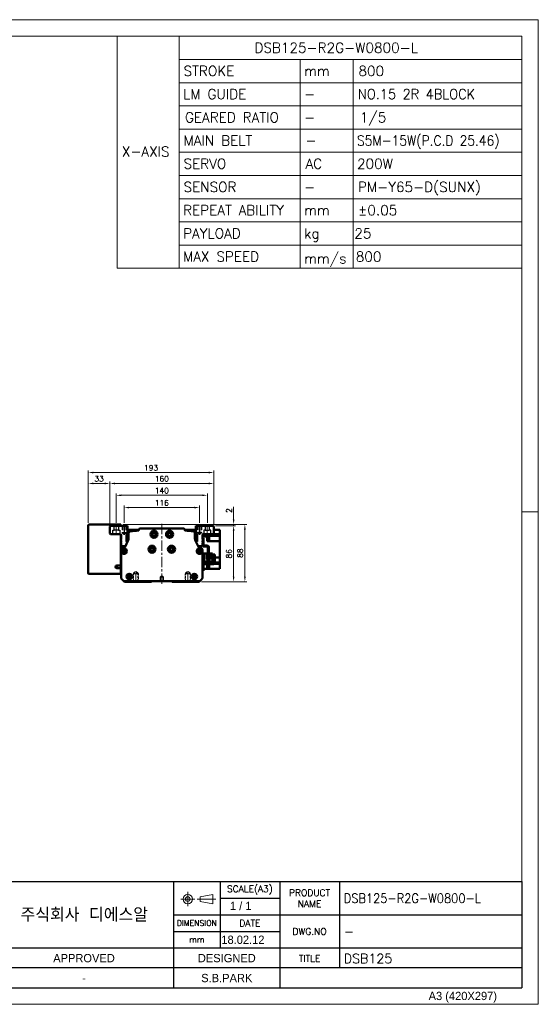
# Model space of a CAD drawing. Header units: millimetres. Extents: x 46891 to 50687, y 6223 to 10043.
# Tile 4 of 4: x 49890 to 50687, y 8529 to 10043. Entities that reach past the tile are written whole.
import ezdxf
from ezdxf.enums import TextEntityAlignment as Align

# ---------------------------------------------------------------- set-up
doc = ezdxf.new("R2010")
doc.units = ezdxf.units.MM
doc.header["$LTSCALE"] = 0.5
for name, pattern in [('CENTER', [50.8, 31.75, -6.35, 6.35, -6.35]), ('HIDDEN', [9.525, 6.35, -3.175]), ('HIDDENX2', [19.05, 12.7, -6.35])]:
    doc.linetypes.add(name, pattern=pattern)
doc.layers.get('0').update_dxf_attribs({"lineweight": 20})
for name, color, linetype, lineweight in [('1', 1, 'CENTER', 13), ('4', 4, 'Continuous', 13), ('외형선(ISO)', 7, 'Continuous', 50)]:
    doc.layers.add(name, color=color, linetype=linetype, lineweight=lineweight)
for name, color, linetype in [('2', 2, 'HIDDENX2'), ('3', 3, 'Continuous'), ('C', 1, 'CENTER')]:
    doc.layers.add(name, color=color, linetype=linetype)
doc.styles.add('ACISOGDT', font='amgdt.shx')
doc.styles.add('DSR TEXT', font='romans.shx', dxfattribs={"bigfont": 'whgtxt.shx'})
doc.styles.get("Standard").update_dxf_attribs({"font": 'romans.shx', "bigfont": 'whgtxt.shx'})
doc.dimstyles.new('DSR', dxfattribs={"dimscale": 2, "dimtxt": 3, "dimasz": 3, "dimexe": 0.5, "dimexo": 0.5, "dimgap": 0.5, "dimtad": 1, "dimdsep": 46, "dimtxsty": 'Standard', "dimcen": 2.5, "dimclrd": 4, "dimclre": 4, "dimclrt": 2, "dimadec": 0, "dimazin": 2, "dimtfac": 1, "dimtmove": 0, "dimatfit": 3, "dimfxl": 0, "dimlwd": -1, "dimlwe": -1, "dimarcsym": 0})

# ---------------------------------------------------------------- blocks, each defined once
blk = doc.blocks.new('A$C13F00394')
for p, q in [((109.11, 28.14), (105.34, 27.43)), ((105.34, 27.43), (105.34, 26.01)), ((109.11, 25.3), (109.11, 28.14)), ((-202.34, 25.67), (-191.42, 25.67)), ((-202.34, 25.3), (-191.42, 25.3)), ((105.34, 26.01), (109.11, 25.3))]:
    blk.add_line(p, q)
for radius in [1.42, 0.71]:
    blk.add_circle((101.56, 26.76), radius)
at = {"layer": '1'}
for p, q in [((103.69, 26.76), (99.44, 26.76)), ((101.56, 28.89), (101.56, 24.63)), ((104.41, 26.76), (110.04, 26.76))]:
    blk.add_line(p, q, dxfattribs=at)
at = {"layer": '3'}
for p, q in [((0, 32), (-207.68, 32)), ((0, 32), (202.32, 32)), ((0, 32), (0, 0)), ((43.43, 32), (43.43, 0)), ((97.32, 32), (97.32, 12)), ((111.32, 32), (111.32, 12)), ((129.32, 32), (129.32, 0)), ((147.32, 32), (147.32, 6)), ((202.32, 32), (202.32, 0)), ((0, 28), (25, 24)), ((43.43, 28), (0, 28)), ((25, 28), (25, 0)), ((34.7, 28), (34.7, 0)), ((111.32, 27), (129.32, 27)), ((43.43, 24), (0, 24)), ((97.32, 22), (202.32, 22)), ((43.43, 20), (0, 20)), ((43.43, 16), (0, 16)), ((97.32, 17), (129.32, 17)), ((0, 12), (129.32, 12)), ((97.32, 12), (97.32, 0)), ((129.32, 12), (202.32, 12)), ((43.43, 8), (0, 8)), ((97.32, 6), (43.43, 6)), ((129.32, 6), (97.32, 6)), ((202.32, 6), (129.32, 6)), ((43.43, 4), (0, 4)), ((0, 0), (202.32, 0))]:
    blk.add_line(p, q, dxfattribs=at)
at = {"color": 0, "style": 'DSR TEXT'}
for s, height, p in [('조립 치수 허용차', 2, (11.97, 29.02)), ('등급', 1.5, (20.77, 25.52)), ('정밀급', 1.5, (27.18, 25.37)), ('보통급', 1.3, (36.41, 25.38)), ('치수 구분', 1.5, (0.69, 24.78)), (' 0.5 초과 6 이하', 1.6, (0.56, 21.19)), (' 6 초과 30 이하', 1.6, (0.49, 17.19)), (' 30 초과 120 이하', 1.6, (0.49, 13.19)), (' 120 초과 315 이하', 1.6, (0.49, 9.19)), (' 315 초과 1000 이하', 1.6, (0.49, 5.19)), (' 1000 초과 2000 이하', 1.6, (0.49, 1.19))]:
    blk.add_text(s, height=height, dxfattribs=at).set_placement(p)
at = {"color": 7, "style": 'ACISOGDT'}
for s, p in [('APPROVED', (70.28, 8.93)), ('DESIGNED', (113.35, 8.93))]:
    blk.add_text(s, height=2.5, dxfattribs=at).set_placement(p, align=Align.MIDDLE_CENTER)
at = {"color": 7, "attachment_point": 5, "style": 'DSR TEXT'}
for s, insert, char_height in [('SCALE(A3)', (120.32, 29.5), 2), ('PRODUCT\\PNAME', (138.32, 27), 2), ('주식회사 디에스알', (70.37, 22), 4.2), ('DIMENSION', (104.32, 19.5), 1.7), ('DATE', (120.32, 19.5), 2), ('DWG.NO', (138.32, 17), 2), ('mm', (104.32, 14.5), 1.8), ('TITLE', (138.32, 8.83), 2)]:
    blk.add_mtext(s, dxfattribs=dict(at, insert=insert, char_height=char_height))
at = {"color": 0, "char_height": 1.6, "attachment_point": 5, "style": 'DSR TEXT'}
for s, insert in [('%%P0.05', (29.85, 22)), ('%%P0.1', (39.07, 22)), ('%%P0.1', (29.85, 18)), ('%%P0.2', (39.07, 18)), ('%%P0.15', (29.85, 14)), ('%%P0.3', (39.07, 14)), ('%%P0.2', (29.85, 10)), ('%%P0.5', (39.07, 10)), ('%%P0.3', (29.85, 6)), ('%%P0.8', (39.07, 6)), ('%%P0.5', (29.85, 2)), ('%%P1.2', (39.07, 2))]:
    blk.add_mtext(s, dxfattribs=dict(at, insert=insert))
at = {"layer": '4', "color": 0, "style": 'DSR TEXT'}
blk.add_text('NOTE', height=3, dxfattribs=at).set_placement((-202.39, 26.38))
blk = doc.blocks.new('A$C1C1952E1')
for p, q in [((293, 292), (293, 222)), ((311.67, 292), (311.67, 222)), ((311.67, 285), (415, 285)), ((348.18, 285), (348.18, 222)), ((364.13, 285), (364.13, 222)), ((311.67, 278), (415, 278)), ((311.67, 271), (415, 271)), ((311.67, 264), (415, 264)), ((311.67, 257), (415, 257)), ((311.67, 250), (415, 250)), ((311.67, 243), (415, 243)), ((311.67, 236), (415, 236)), ((311.67, 229), (415, 229)), ((293, 222), (415, 222))]:
    blk.add_line(p, q)
at = {"color": 1}
blk.add_lwpolyline([(0, 0), (420, 0), (420, 297), (0, 297)], close=True, dxfattribs=at)
at = {"color": 3}
blk.add_lwpolyline([(5, 5), (415, 5), (415, 292), (5, 292)], close=True, dxfattribs=at)
at = {"color": 7, "style": 'ACISOGDT'}
blk.add_text('A3 (420X297)', height=2.5, dxfattribs=at).set_placement((386.91, 1.28))
blk = doc.blocks.new('*D76')
at = {"color": 1, "linetype": 'ByBlock'}
for p, q in [((50050.4, 9269.3), (50050.4, 9295.6)), ((50166.4, 9269.3), (50166.4, 9295.6)), ((50158.6, 9292.6), (50058.2, 9292.6))]:
    blk.add_line(p, q, dxfattribs=at)
at = {"color": 1}
for points in [[(50058.2, 9293.9), (50058.2, 9291.3), (50050.4, 9292.6)], [(50158.6, 9293.9), (50158.6, 9291.3), (50166.4, 9292.6)]]:
    blk.add_solid(points, dxfattribs=at)
at = {"layer": 'Defpoints', "color": 0}
for p in [(50050.4, 9292.6), (50050.4, 9265.7), (50166.4, 9265.7)]:
    blk.add_point(p, dxfattribs=at)
at = {"color": 3, "insert": (50108.4, 9299.8), "char_height": 8.4, "attachment_point": 5, "style": 'DSR TEXT'}
blk.add_mtext('116', dxfattribs=at)
blk = doc.blocks.new('t8')
at = {"color": 2, "linetype": 'HIDDEN'}
for p, q in [((-4, 0), (-4, -12)), ((-3.4, -0.6), (-4, 0)), ((3.4, -0.6), (4, 0)), ((4, 0), (4, -12)), ((-4, -12), (4, -12)), ((-4, -12), (-3.4, -13)), ((-3.4, -0.6), (3.4, -0.6)), ((-3.4, -0.6), (-3.4, -14)), ((-3.4, -14), (3.4, -14)), ((-3.4, -14), (0, -16)), ((3.4, -14), (0, -16)), ((3.4, -0.6), (3.4, -14)), ((4, -12), (3.4, -13))]:
    blk.add_line(p, q, dxfattribs=at)
at = {"color": 1, "linetype": 'CENTER'}
blk.add_line((0, 1.4), (0, -17.1), dxfattribs=at)
blk = doc.blocks.new('A$C3CAC45BB')
blk.add_line((10.6, 20), (9, 20))
at = {"layer": '외형선(ISO)'}
for p, q in [((17.4, 50), (17.4, 38.6)), ((19, 50), (17.4, 50)), ((9, 20), (9, 36.5)), ((10.6, 36.5), (10.6, 20)), ((11.1, 38.6), (16.9, 38.6)), ((16.9, 37), (11.1, 37)), ((17.4, 38.6), (18.9, 38.6)), ((1.6, 25), (0, 25)), ((0, 22), (0, 25)), ((0, 22), (0, 12)), ((1.6, 25), (1.6, 22)), ((1.6, 12.1), (1.6, 22)), ((3.3, 26.5), (3.3, 14.1)), ((7, 26.5), (3.3, 26.5)), ((7, 17.1), (7, 26.5)), ((7, 18.1), (13, 18.1)), ((13, 17.8), (7, 17.8)), ((7, 17.1), (13, 17.1)), ((16.7, 26.5), (13, 26.5)), ((13, 26.5), (13, 17.1)), ((16.7, 14.1), (16.7, 26.5)), ((2, 10), (16.9, 10)), ((17, 11.6), (2.1, 11.6)), ((3.3, 11.6), (3.3, 14.1)), ((5.3, 14.1), (3.3, 14.1)), ((14.7, 14.1), (5.3, 14.1)), ((16.7, 14.1), (14.7, 14.1)), ((16.7, 14.1), (16.7, 11.6)), ((17.4, 9.5), (17.4, 3)), ((17.4, 0), (17.4, 3)), ((17.4, 0), (19, 0))]:
    blk.add_line(p, q, dxfattribs=at)
for centre, radius, start, end in [((11.1, 36.5), 2.1, 90, 180), ((11.1, 36.5), 0.5, 90, 180), ((16.9, 39.1), 0.5, 270, 0), ((16.9, 39.1), 2.1, 270, 346.2259), ((16.9, 39.1), 2.1, 346.2259, 0), ((2, 12), 2, 179.9999, 269.9999), ((2.1, 12.1), 0.5, 179.9999, 269.9999), ((16.9, 9.5), 0.5, 359.9999, 89.9999), ((17, 9.6), 2, 0.2454, 89.9999)]:
    blk.add_arc(centre, radius, start, end, dxfattribs=at)
blk = doc.blocks.new('*D79')
at = {"color": 1, "linetype": 'ByBlock'}
for p, q in [((50038.4, 9269.2), (50038.4, 9314.5)), ((50170.6, 9311.5), (50046.2, 9311.5)), ((50178.4, 9269.2), (50178.4, 9314.5))]:
    blk.add_line(p, q, dxfattribs=at)
at = {"color": 1}
for points in [[(50046.2, 9312.8), (50046.2, 9310.2), (50038.4, 9311.5)], [(50170.6, 9312.8), (50170.6, 9310.2), (50178.4, 9311.5)]]:
    blk.add_solid(points, dxfattribs=at)
at = {"layer": 'Defpoints', "color": 0}
for p in [(50038.4, 9311.5), (50038.4, 9265.6), (50178.4, 9265.6)]:
    blk.add_point(p, dxfattribs=at)
at = {"color": 3, "insert": (50108.4, 9318.7), "char_height": 8.4, "attachment_point": 5, "style": 'DSR TEXT'}
blk.add_mtext('140', dxfattribs=at)
blk = doc.blocks.new('*D78')
at = {"color": 1, "linetype": 'ByBlock'}
for p, q in [((50028.4, 9267.2), (50028.4, 9332.7)), ((50180.6, 9329.7), (50036.2, 9329.7)), ((50188.4, 9267.2), (50188.4, 9332.7))]:
    blk.add_line(p, q, dxfattribs=at)
at = {"color": 1}
for points in [[(50036.2, 9331), (50036.2, 9328.4), (50028.4, 9329.7)], [(50180.6, 9331), (50180.6, 9328.4), (50188.4, 9329.7)]]:
    blk.add_solid(points, dxfattribs=at)
at = {"layer": 'Defpoints', "color": 0}
for p in [(50028.4, 9329.7), (50028.4, 9263.6), (50188.4, 9263.6)]:
    blk.add_point(p, dxfattribs=at)
at = {"color": 3, "insert": (50108.4, 9336.9), "char_height": 8.4, "attachment_point": 5, "style": 'DSR TEXT'}
blk.add_mtext('160', dxfattribs=at)
blk = doc.blocks.new('*D80')
at = {"color": 1, "linetype": 'ByBlock'}
for p, q in [((49995.4, 9269.2), (49995.4, 9332.7)), ((50020.6, 9329.7), (50003.2, 9329.7)), ((50028.4, 9267.2), (50028.4, 9332.7))]:
    blk.add_line(p, q, dxfattribs=at)
at = {"color": 1}
for points in [[(50003.2, 9331), (50003.2, 9328.4), (49995.4, 9329.7)], [(50020.6, 9331), (50020.6, 9328.4), (50028.4, 9329.7)]]:
    blk.add_solid(points, dxfattribs=at)
at = {"layer": 'Defpoints', "color": 0}
for p in [(49995.4, 9329.7), (49995.4, 9265.6), (50028.4, 9263.6)]:
    blk.add_point(p, dxfattribs=at)
at = {"color": 3, "insert": (50011.9, 9336.9), "char_height": 8.4, "attachment_point": 5, "style": 'DSR TEXT'}
blk.add_mtext('33', dxfattribs=at)
blk = doc.blocks.new('*D81')
at = {"color": 1, "linetype": 'ByBlock'}
for p, q in [((49995.4, 9269.2), (49995.4, 9349.5)), ((50003.2, 9346.5), (50180.6, 9346.5)), ((50188.4, 9267.2), (50188.4, 9349.5))]:
    blk.add_line(p, q, dxfattribs=at)
at = {"color": 1}
for points in [[(50003.2, 9347.8), (50003.2, 9345.2), (49995.4, 9346.5)], [(50180.6, 9347.8), (50180.6, 9345.2), (50188.4, 9346.5)]]:
    blk.add_solid(points, dxfattribs=at)
at = {"layer": 'Defpoints', "color": 0}
for p in [(50188.4, 9346.5), (49995.4, 9265.6), (50188.4, 9263.6)]:
    blk.add_point(p, dxfattribs=at)
at = {"color": 3, "insert": (50091.9, 9353.7), "char_height": 8.4, "attachment_point": 5, "style": 'DSR TEXT'}
blk.add_mtext('193', dxfattribs=at)
blk = doc.blocks.new('*D82')
at = {"color": 1, "linetype": 'ByBlock'}
for p, q in [((50191, 9264.6), (50221.8, 9264.6)), ((50218.8, 9256.8), (50218.8, 9186.4)), ((50169.5, 9178.6), (50221.8, 9178.6))]:
    blk.add_line(p, q, dxfattribs=at)
at = {"color": 1}
for points in [[(50217.5, 9256.8), (50220.1, 9256.8), (50218.8, 9264.6)], [(50217.5, 9186.4), (50220.1, 9186.4), (50218.8, 9178.6)]]:
    blk.add_solid(points, dxfattribs=at)
at = {"layer": 'Defpoints', "color": 0}
for p in [(50187.4, 9264.6), (50165.9, 9178.6), (50218.8, 9178.6)]:
    blk.add_point(p, dxfattribs=at)
at = {"color": 3, "insert": (50211.6, 9221.6), "char_height": 8.4, "attachment_point": 5, "rotation": 90, "style": 'DSR TEXT'}
blk.add_mtext('86', dxfattribs=at)
blk = doc.blocks.new('*D88')
at = {"color": 1, "linetype": 'ByBlock'}
for p, q in [((50218.8, 9274.4), (50218.8, 9293.8)), ((50049, 9266.6), (50221.8, 9266.6)), ((50191, 9264.6), (50221.8, 9264.6)), ((50218.8, 9264.6), (50218.8, 9266.6)), ((50218.8, 9256.8), (50218.8, 9249))]:
    blk.add_line(p, q, dxfattribs=at)
at = {"color": 1}
for points in [[(50217.5, 9274.4), (50220.1, 9274.4), (50218.8, 9266.6)], [(50217.5, 9256.8), (50220.1, 9256.8), (50218.8, 9264.6)]]:
    blk.add_solid(points, dxfattribs=at)
at = {"layer": 'Defpoints', "color": 0}
for p in [(50045.4, 9266.6), (50187.4, 9264.6), (50218.8, 9266.6)]:
    blk.add_point(p, dxfattribs=at)
at = {"color": 3, "insert": (50211.6, 9288), "char_height": 8.4, "attachment_point": 5, "rotation": 90, "style": 'DSR TEXT'}
blk.add_mtext('2', dxfattribs=at)
blk = doc.blocks.new('*D89')
at = {"color": 1, "linetype": 'ByBlock'}
for p, q in [((50049, 9266.6), (50239.1, 9266.6)), ((50236.1, 9258.8), (50236.1, 9186.4)), ((50169.5, 9178.6), (50239.1, 9178.6))]:
    blk.add_line(p, q, dxfattribs=at)
at = {"color": 1}
for points in [[(50234.8, 9258.8), (50237.4, 9258.8), (50236.1, 9266.6)], [(50234.8, 9186.4), (50237.4, 9186.4), (50236.1, 9178.6)]]:
    blk.add_solid(points, dxfattribs=at)
at = {"layer": 'Defpoints', "color": 0}
for p in [(50045.4, 9266.6), (50165.9, 9178.6), (50236.1, 9178.6)]:
    blk.add_point(p, dxfattribs=at)
at = {"color": 3, "insert": (50228.9, 9222.6), "char_height": 8.4, "attachment_point": 5, "rotation": 90, "style": 'DSR TEXT'}
blk.add_mtext('88', dxfattribs=at)

msp = doc.modelspace()

# ---------------------------------------------------------------- linework, layer by layer
at = {"color": 1}
msp.add_line((50687.20972, 9285.82874), (50661.72712, 9285.82874), dxfattribs=at)
at = {"layer": '1'}
for p, q in [((50038.36906, 9265.55564), (50038.36906, 9250.55564)), ((50108.36906, 9267.55564), (50108.36906, 9174.55564)), ((50178.36906, 9265.55564), (50178.36906, 9250.55564))]:
    msp.add_line(p, q, dxfattribs=at)
at = {"layer": '2'}
for p, q in [((50035.06906, 9258.05564), (50035.06906, 9264.55564)), ((50041.66906, 9264.55564), (50041.66906, 9258.05564)), ((50047.36906, 9264.55564), (50047.36906, 9254.55564)), ((50047.86906, 9264.05564), (50047.36906, 9264.55564)), ((50047.86906, 9264.05564), (50047.86906, 9253.05564)), ((50047.86906, 9264.05564), (50052.86906, 9264.05564)), ((50052.86906, 9264.05564), (50053.36906, 9264.55564)), ((50052.86906, 9264.05564), (50052.86906, 9253.05564)), ((50053.36906, 9264.55564), (50053.36906, 9254.55564)), ((50163.36906, 9264.55564), (50163.36906, 9254.55564)), ((50163.86906, 9264.05564), (50163.36906, 9264.55564)), ((50163.86906, 9264.05564), (50163.86906, 9253.05564)), ((50168.86906, 9264.05564), (50163.86906, 9264.05564)), ((50168.86906, 9264.05564), (50169.36906, 9264.55564)), ((50168.86906, 9264.05564), (50168.86906, 9253.05564)), ((50169.36906, 9264.55564), (50169.36906, 9254.55564)), ((50175.06906, 9264.55564), (50175.06906, 9258.05564)), ((50181.66906, 9258.05564), (50181.66906, 9264.55564)), ((50033.11906, 9251.55564), (50033.11906, 9258.05564)), ((50033.11906, 9258.05564), (50035.06906, 9258.05564)), ((50041.66906, 9258.05564), (50035.06906, 9258.05564)), ((50041.66906, 9258.05564), (50043.61906, 9258.05564)), ((50043.61906, 9258.05564), (50043.61906, 9251.55564)), ((50047.36906, 9254.55564), (50053.36906, 9254.55564)), ((50047.36906, 9254.55564), (50047.86906, 9253.68961)), ((50047.86906, 9253.05564), (50050.36906, 9251.61226)), ((50047.86906, 9253.05564), (50052.86906, 9253.05564)), ((50052.86906, 9253.05564), (50050.36906, 9251.61226)), ((50053.36906, 9254.55564), (50052.86906, 9253.68961)), ((50169.36906, 9254.55564), (50163.36906, 9254.55564)), ((50163.36906, 9254.55564), (50163.86906, 9253.68961)), ((50168.86906, 9253.05564), (50163.86906, 9253.05564)), ((50163.86906, 9253.05564), (50166.36906, 9251.61226)), ((50168.86906, 9253.05564), (50166.36906, 9251.61226)), ((50169.36906, 9254.55564), (50168.86906, 9253.68961)), ((50175.06906, 9258.05564), (50173.11906, 9258.05564)), ((50173.11906, 9258.05564), (50173.11906, 9251.55564)), ((50175.06906, 9258.05564), (50181.66906, 9258.05564)), ((50183.61906, 9258.05564), (50181.66906, 9258.05564)), ((50183.61906, 9251.55564), (50183.61906, 9258.05564)), ((50108.36906, 9187.05779), (50105.86906, 9185.55564)), ((50105.86906, 9185.55564), (50105.86906, 9179.55564)), ((50110.86906, 9185.55564), (50105.86906, 9185.55564)), ((50105.86906, 9179.55564), (50110.86906, 9179.55564)), ((50110.86906, 9185.55564), (50108.36906, 9187.05779)), ((50110.86906, 9179.55564), (50110.86906, 9185.55564))]:
    msp.add_line(p, q, dxfattribs=at)
at = {"layer": '3'}
for p in [(50661.72712, 8717.56676), (49630.61213, 8554.47812)]:
    msp.add_line(p, (50661.72712, 8554.47812), dxfattribs=at)
at = {"layer": 'C'}
for p, q in [((50050.36906, 9265.70697), (50050.36906, 9250.72739)), ((50166.36906, 9265.70697), (50166.36906, 9250.72739))]:
    msp.add_line(p, q, dxfattribs=at)
at = {"layer": '외형선(ISO)'}
for p, q in [((49995.36906, 9191.55564), (49995.36906, 9265.55564)), ((49996.36906, 9266.55564), (50045.36906, 9266.55564)), ((50028.36906, 9263.55564), (50029.36906, 9264.55564)), ((50029.36906, 9264.55564), (50055.86906, 9264.55564)), ((50045.36906, 9265.55564), (50045.36906, 9266.55564)), ((50045.36906, 9264.55564), (50045.36906, 9265.55564)), ((50055.86906, 9264.55564), (50055.86906, 9253.08446)), ((50160.86906, 9253.08446), (50160.86906, 9264.55564)), ((50160.86906, 9264.55564), (50187.36906, 9264.55564)), ((50187.36906, 9264.55564), (50188.36906, 9263.55564)), ((50028.36906, 9252.55564), (50028.36906, 9263.55564)), ((50029.36906, 9251.55564), (50028.36906, 9252.55564)), ((50044.86906, 9251.55564), (50029.36906, 9251.55564)), ((50045.36906, 9203.55564), (50045.36906, 9251.42167)), ((50045.86906, 9249.55564), (50045.36906, 9249.55564)), ((50045.86906, 9244.05564), (50045.86906, 9250.55564)), ((50053.86906, 9249.08446), (50053.86906, 9241.05564)), ((50073.14165, 9258.55564), (50055.86906, 9258.55564)), ((50055.86906, 9256.84323), (50067.14761, 9256.84323)), ((50057.36906, 9244.65382), (50057.36906, 9253.21813)), ((50073.14165, 9257.77112), (50073.14165, 9258.55564)), ((50075.14165, 9260.55564), (50141.59647, 9260.55564)), ((50143.59647, 9258.55564), (50143.59647, 9257.77112)), ((50143.59647, 9258.55564), (50160.86906, 9258.55564)), ((50159.36906, 9253.21813), (50159.36906, 9244.65382)), ((50162.86906, 9241.05564), (50162.86906, 9249.08446)), ((50170.86906, 9250.55564), (50170.86906, 9244.05564)), ((50187.36906, 9251.55564), (50171.86906, 9251.55564)), ((50177.96906, 9249.06372), (50197.46906, 9249.06372)), ((50177.96906, 9249.06372), (50177.96906, 9248.51432)), ((50177.96906, 9248.11501), (50177.96906, 9248.51432)), ((50188.36906, 9252.55564), (50187.36906, 9251.55564)), ((50187.36906, 9251.55564), (50197.46906, 9251.55564)), ((50188.36906, 9263.55564), (50188.36906, 9252.55564)), ((50188.36906, 9258.55564), (50197.46906, 9258.55564)), ((50197.46906, 9255.05564), (50197.46906, 9258.55564)), ((50197.46906, 9255.05564), (50197.46906, 9251.55564)), ((50197.46906, 9251.55564), (50197.46906, 9249.06372)), ((50197.46906, 9244.55564), (50197.46906, 9249.06372)), ((50046.36906, 9243.55564), (50045.86906, 9244.05564)), ((50045.86906, 9243.05564), (50046.36906, 9243.55564)), ((50045.86906, 9242.05564), (50045.86906, 9243.05564)), ((50046.36906, 9241.55564), (50045.86906, 9242.05564)), ((50045.86906, 9241.05564), (50046.36906, 9241.55564)), ((50045.86906, 9240.05564), (50045.86906, 9241.05564)), ((50046.36906, 9239.55564), (50045.86906, 9240.05564)), ((50045.86906, 9239.05564), (50046.36906, 9239.55564)), ((50045.86906, 9234.55564), (50045.86906, 9239.05564)), ((50051.36906, 9233.55564), (50046.86906, 9233.55564)), ((50051.63718, 9231.13658), (50056.90885, 9242.55853)), ((50053.86906, 9248.30564), (50057.36906, 9248.30564)), ((50053.86906, 9246.55564), (50057.36906, 9246.55564)), ((50054.36906, 9240.55564), (50055.98444, 9240.55564)), ((50159.36906, 9248.11501), (50162.86906, 9248.11501)), ((50159.82926, 9242.55853), (50165.10093, 9231.13658)), ((50160.75367, 9240.55564), (50162.36906, 9240.55564)), ((50169.86906, 9233.55564), (50165.36906, 9233.55564)), ((50170.86906, 9244.05564), (50170.36906, 9243.55564)), ((50170.36906, 9243.55564), (50170.86906, 9243.05564)), ((50170.86906, 9242.05564), (50170.36906, 9241.55564)), ((50170.36906, 9241.55564), (50170.86906, 9241.05564)), ((50170.86906, 9240.05564), (50170.36906, 9239.55564)), ((50170.36906, 9239.55564), (50170.86906, 9239.05564)), ((50170.86906, 9248.11501), (50177.96906, 9248.11501)), ((50170.86906, 9243.05564), (50170.86906, 9242.05564)), ((50170.86906, 9241.05564), (50170.86906, 9240.05564)), ((50170.86906, 9239.05564), (50170.86906, 9234.55564)), ((50177.96906, 9241.05564), (50177.96906, 9248.11501)), ((50177.96906, 9247.8516), (50178.46906, 9247.8516)), ((50177.96906, 9241.8516), (50178.46906, 9241.8516)), ((50177.96906, 9241.05564), (50197.46906, 9241.05564)), ((50178.46906, 9241.8516), (50178.46906, 9247.8516)), ((50178.46906, 9247.8016), (50179.16906, 9247.8016)), ((50178.46906, 9241.9016), (50179.16906, 9241.9016)), ((50179.16906, 9241.9016), (50179.16906, 9247.8016)), ((50179.16906, 9247.6516), (50181.16906, 9247.6516)), ((50179.16906, 9242.0516), (50181.16906, 9242.0516)), ((50181.16906, 9242.0516), (50181.16906, 9247.6516)), ((50197.46906, 9244.55564), (50197.46906, 9241.05564)), ((50197.46906, 9215.75564), (50197.46906, 9241.05564)), ((50045.86906, 9184.79828), (50045.86906, 9227.55564)), ((50048.86906, 9230.55564), (50050.72923, 9230.55564)), ((50095.36906, 9229.9854), (50095.36906, 9227.12588)), ((50121.36906, 9229.9854), (50121.36906, 9227.12588)), ((50166.00889, 9230.55564), (50167.86906, 9230.55564)), ((50170.86906, 9227.55564), (50170.86906, 9184.79828)), ((50045.36906, 9203.55564), (50039.36906, 9203.55564)), ((50045.36906, 9199.55564), (50045.36906, 9203.55564)), ((50170.86906, 9208.99627), (50173.16905, 9208.99627)), ((50179.26906, 9215.75564), (50176.86904, 9215.75564)), ((50177.96906, 9215.75564), (50177.96906, 9213.65578)), ((50177.96906, 9205.55578), (50177.96906, 9204.11562)), ((50177.96906, 9205.06693), (50178.46906, 9205.06693)), ((50177.96906, 9198.55564), (50177.96906, 9204.11562)), ((50178.46906, 9199.06693), (50178.46906, 9205.06693)), ((50178.46906, 9205.01693), (50179.16906, 9205.01693)), ((50179.16906, 9199.11693), (50179.16906, 9205.01693)), ((50179.16906, 9204.86693), (50181.16906, 9204.86693)), ((50182.86904, 9215.75564), (50180.86906, 9215.75564)), ((50181.16906, 9199.26693), (50181.16906, 9204.86693)), ((50188.26902, 9215.75564), (50186.56904, 9215.75564)), ((50186.56905, 9208.27702), (50188.26904, 9208.27702)), ((50189.19174, 9206.05564), (50197.46906, 9206.05564)), ((50197.46906, 9215.75564), (50189.86902, 9215.75564)), ((50189.86904, 9208.27702), (50197.46906, 9208.27702)), ((50197.46906, 9215.75564), (50197.46906, 9212.25564)), ((50197.46906, 9208.27702), (50197.46906, 9212.25564)), ((50197.46906, 9208.27702), (50197.46906, 9206.05564)), ((50197.46906, 9206.05564), (50197.46906, 9202.55564)), ((50045.36906, 9190.55564), (49996.36906, 9190.55564)), ((50039.36906, 9199.55564), (50045.36906, 9199.55564)), ((50045.36906, 9202.55564), (50045.86906, 9202.55564)), ((50045.36906, 9202.09813), (50045.86906, 9202.09813)), ((50045.36906, 9191.55564), (50045.36906, 9199.55564)), ((50045.36906, 9198.55564), (50045.86906, 9198.55564)), ((50045.36906, 9190.55564), (50045.36906, 9191.55564)), ((50170.86906, 9198.55564), (50177.96906, 9198.55564)), ((50173.46906, 9198.55564), (50173.46906, 9198.52072)), ((50173.46906, 9198.52072), (50174.16906, 9198.52072)), ((50174.16906, 9198.52072), (50174.16906, 9198.55564)), ((50177.96906, 9199.06693), (50178.46906, 9199.06693)), ((50177.96906, 9198.55564), (50197.46906, 9198.55564)), ((50178.46906, 9199.11693), (50179.16906, 9199.11693)), ((50179.16906, 9199.26693), (50181.16906, 9199.26693)), ((50197.46906, 9198.55564), (50197.46906, 9202.55564)), ((50049.86906, 9179.55564), (50046.74774, 9182.67696)), ((50050.86906, 9178.55564), (50049.86906, 9179.55564)), ((50166.86906, 9179.55564), (50049.86906, 9179.55564)), ((50092.36906, 9178.55564), (50050.86906, 9178.55564)), ((50093.22261, 9179.40919), (50092.36906, 9178.55564)), ((50124.36906, 9178.55564), (50123.5155, 9179.40919)), ((50165.86906, 9178.55564), (50124.36906, 9178.55564)), ((50166.86906, 9179.55564), (50165.86906, 9178.55564)), ((50169.99038, 9182.67696), (50166.86906, 9179.55564))]:
    msp.add_line(p, q, dxfattribs=at)
for centre, radius in [((50096.36906, 9251.55564), 5.5), ((50096.36906, 9251.55564), 3.3), ((50096.36906, 9251.55564), 2.4585), ((50120.36906, 9251.55564), 5.5), ((50120.36906, 9251.55564), 3.3), ((50120.36906, 9251.55564), 2.4585), ((50093.36906, 9228.55564), 5.5), ((50123.36906, 9228.55564), 5.5), ((50050.36906, 9225.55564), 4.25), ((50050.36906, 9225.55564), 2.25), ((50093.36906, 9228.55564), 3.3), ((50093.36906, 9228.55564), 2.4585), ((50123.36906, 9228.55564), 3.3), ((50123.36906, 9228.55564), 2.4585), ((50166.36906, 9225.55564), 4.25), ((50166.36906, 9225.55564), 2.25), ((50039.36906, 9201.55564), 1.2295), ((50058.36906, 9186.55564), 4.25), ((50058.36906, 9186.55564), 2.25), ((50158.36906, 9186.55564), 4.25), ((50158.36906, 9186.55564), 2.25)]:
    msp.add_circle(centre, radius, dxfattribs=at)
for centre, radius, start, end in [((49996.36906, 9265.55564), 1, 90, 180), ((50044.86906, 9250.55564), 1, 0, 90), ((50058.86906, 9249.08446), 5, 126.86989765, 180), ((50060.36906, 9253.21813), 3, 95.57599889, 180), ((50108.36906, 8761.55564), 497, 94.11817749, 95.57599889), ((50072.64165, 9257.77112), 0.5, 274.11817763, 0), ((50075.14165, 9258.55564), 2, 90.00000001, 180), ((50141.59647, 9258.55564), 2, 0, 90.00000001), ((50144.09647, 9257.77112), 0.5, 180, 265.88182253), ((50108.36906, 8761.55564), 497, 84.42400113, 85.88182253), ((50156.36906, 9253.21813), 3, 0, 84.42400114), ((50157.86906, 9249.08446), 5, 0, 53.13010235), ((50171.86906, 9250.55564), 1, 90, 180), ((50046.86906, 9234.55564), 1, 180, 270), ((50051.36906, 9230.55564), 3, 65.22491108, 90), ((50054.36906, 9241.05564), 0.5, 180, 270), ((50052.36906, 9244.65382), 5, 335.22485944, 0), ((50164.36906, 9244.65382), 5, 180, 204.77514058), ((50162.36906, 9241.05564), 0.5, 270, 0), ((50165.36906, 9230.55564), 3, 90, 114.775192), ((50169.86906, 9234.55564), 1, 270, 0), ((50048.86906, 9227.55564), 3, 90.00000001, 180), ((50050.36906, 9225.55564), 1.621, 36.950847, 323.04915397), ((50050.36906, 9225.55564), 1.5, 48.18968484, 311.8103164), ((50050.72923, 9231.55564), 1, 270.00000001, 335.22485944), ((50051.76906, 9227.12089), 0.6, 259.96251962, 324.85511582), ((50050.36906, 9225.55564), 1.621, 323.04915084, 36.95084491), ((50051.76906, 9223.99039), 0.6, 35.14488278, 100.03748085), ((50164.96906, 9227.12089), 0.6, 215.14488717, 280.03748127), ((50164.96906, 9223.99039), 0.6, 79.96251962, 144.85511372), ((50166.36906, 9225.55564), 1.621, 216.950847, 143.04915388), ((50166.00889, 9231.55564), 1, 204.77514058, 270.00000001), ((50166.36906, 9225.55564), 1.5, 228.18968484, 131.8103164), ((50167.86906, 9227.55564), 3, 0, 90.00000001), ((50039.36906, 9201.55564), 2, 90, 270), ((49996.36906, 9191.55564), 1, 180, 270), ((50056.89936, 9188.05564), 0.5, 328.99692459, 55.46536904), ((50059.83875, 9188.05564), 0.5, 124.5346268, 211.00307541), ((50156.89936, 9188.05564), 0.5, 328.99692458, 55.46537103), ((50159.83875, 9188.05564), 0.5, 124.53462481, 211.00307541), ((50048.86906, 9184.79828), 3, 180, 225.00000001), ((50058.36906, 9186.55564), 1.621, 129.96149723, 50.03850277), ((50058.36906, 9186.55564), 1.6, 134.4153086, 45.5846914), ((50093.57616, 9179.05564), 0.5, 90, 135), ((50123.16195, 9179.05564), 0.5, 45, 90), ((50158.36906, 9186.55564), 1.621, 129.96149723, 50.03850277), ((50158.36906, 9186.55564), 1.6, 134.4153086, 45.5846914), ((50167.86906, 9184.79828), 3, 315.00000001, 0)]:
    msp.add_arc(centre, radius, start, end, dxfattribs=at)
for points, knots in [([(50051.66448, 9226.53007), (50051.61884, 9226.53815), (50051.57086, 9226.55232), (50051.46789, 9226.59823), (50051.41387, 9226.63359), (50051.36906, 9226.67367)], [0.047260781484, 0.047260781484, 0.047260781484, 0.047260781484, 0.061885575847, 0.061885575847, 0.079922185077, 0.079922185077, 0.079922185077, 0.079922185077]), ([(50051.36906, 9224.43761), (50051.41387, 9224.47769), (50051.46789, 9224.51305), (50051.57086, 9224.55896), (50051.61884, 9224.57313), (50051.66448, 9224.58121)], [0.079922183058, 0.079922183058, 0.079922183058, 0.079922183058, 0.097958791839, 0.097958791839, 0.11258358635, 0.11258358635, 0.11258358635, 0.11258358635]), ([(50165.36906, 9226.67367), (50165.32425, 9226.63359), (50165.27022, 9226.59823), (50165.16725, 9226.55232), (50165.11927, 9226.53815), (50165.07363, 9226.53007)], [0.079922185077, 0.079922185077, 0.079922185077, 0.079922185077, 0.097958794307, 0.097958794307, 0.112583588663, 0.112583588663, 0.112583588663, 0.112583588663]), ([(50165.07363, 9224.58121), (50165.11927, 9224.57313), (50165.16725, 9224.55896), (50165.27022, 9224.51305), (50165.32425, 9224.47769), (50165.36906, 9224.43761)], [0.047260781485, 0.047260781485, 0.047260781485, 0.047260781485, 0.061885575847, 0.061885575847, 0.079922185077, 0.079922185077, 0.079922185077, 0.079922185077])]:
    msp.add_open_spline(points, degree=3, knots=knots, dxfattribs=at)
for points in [[(50057.32793, 9187.7981), (50057.30584, 9187.76134), (50057.2787, 9187.72731), (50057.24929, 9187.6985)], [(50059.48882, 9187.6985), (50059.45942, 9187.72731), (50059.43227, 9187.76134), (50059.41018, 9187.7981)], [(50157.32793, 9187.7981), (50157.30584, 9187.76134), (50157.2787, 9187.72731), (50157.24929, 9187.6985)], [(50159.48882, 9187.6985), (50159.45942, 9187.72731), (50159.43227, 9187.76134), (50159.41018, 9187.7981)]]:
    msp.add_open_spline(points, degree=3, dxfattribs=at)

# ---------------------------------------------------------------- block references
at = {"xscale": 5.096520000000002, "yscale": 5.096520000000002, "zscale": 5.096520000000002}
for name, p in [('A$C1C1952E1', (48546.67132, 8528.99552)), ('A$C13F00394', (49630.61214, 8554.47812))]:
    msp.add_blockref(name, p, dxfattribs=at)
at = {"xscale": -1}
msp.add_blockref('A$C3CAC45BB', (50189.86904, 9195.55576), dxfattribs=at)
at = {"rotation": 180}
msp.add_blockref('t8', (50068.36906, 9178.55564), dxfattribs=at)
at = {"xscale": -1, "rotation": 180}
msp.add_blockref('t8', (50148.36906, 9178.55564), dxfattribs=at)

# ---------------------------------------------------------------- texts
at = {"color": 3, "style": 'DSR TEXT'}
for s, height, p in [('DSB125-R2G-W0800-L', 15.3167414, (50250.80009, 9991.89676)), ('STROKE', 15.316741, (50141.84332, 9956.22112)), ('LM GUIDE', 15.316741, (50141.11396, 9920.54548)), ('MAIN BELT', 15.316741, (50141.84332, 9849.1942)), ('X-AXIS', 15.316741, (50046.82033, 9832.24682)), ('SERVO', 15.316741, (50141.84332, 9813.51856)), ('SENSOR', 15.316741, (50141.84332, 9777.84292)), ('REPEAT ABILITY', 15.3167414, (50141.11396, 9742.16728)), ('PAYLOAD', 15.316741, (50141.11396, 9706.49164)), ('MAX SPEED', 15.316741, (50141.11396, 9670.816))]:
    msp.add_text(s, height=height, dxfattribs=at).set_placement(p)
at = {"color": 7, "style": 'DSR TEXT'}
for s, height, p in [('mm', 15.316741, (50327.20045, 9956.22112)), ('800', 15.316741, (50410.68801, 9956.22112)), ('-', 15.31674, (50327.20045, 9920.54548)), ('-', 15.31674, (50327.20045, 9884.86984)), ('-', 15.31674, (50329.38856, 9849.1942)), ('AC', 15.316741, (50329.38856, 9813.51856)), ('200W', 15.316741, (50408.49991, 9813.51856)), ('PM-Y65-D(SUNX)', 15.3167414, (50409.95864, 9777.84292)), ('-', 15.31674, (50327.20045, 9777.84292)), ('mm', 15.316741, (50327.20045, 9742.16728)), ('±0.05', 15.316741, (50409.95864, 9742.16728)), ('kg', 15.316741, (50327.20045, 9706.49164)), ('25', 15.316741, (50404.44017, 9706.49164)), ('mm/s', 15.316741, (50327.20045, 9667.89852)), ('800', 15.316741, (50406.62828, 9670.816))]:
    msp.add_text(s, height=height, dxfattribs=at).set_placement(p)
for s, width, p in [('NO.15 2R 4BLOCK', 0.95, (50409.95864, 9920.54548)), ('S5M-15W(P.C.D 25.46)', 0.9, (50408.49991, 9849.1942))]:
    msp.add_text(s, height=15.3167414, dxfattribs=dict(at, width=width)).set_placement(p)
at = {"color": 2, "style": 'DSR TEXT', "width": 0.9}
msp.add_text('DSB125-R2G-W0800-L', height=14.270256, dxfattribs=at).set_placement((50388.09783, 8684.85553))
at = {"color": 2}
for s, height, style, p in [('1 / 1', 12.7413, 'ACISOGDT', (50213.17268, 8673.8823)), ('18.02.12', 12.7413, 'ACISOGDT', (50199.93176, 8621.8772)), ('-', 14.27026, 'DSR TEXT', (50388.09783, 8633.89033)), ('DSB125', 14.270256, 'DSR TEXT', (50388.09783, 8592.22791))]:
    msp.add_text(s, height=height, dxfattribs=dict(at, style=style)).set_placement(p)
at = {"color": 2, "style": 'ACISOGDT'}
for s, p in [('-', (49988.81056, 8569.38644)), ('S.B.PARK', (50208.28362, 8569.38644))]:
    msp.add_text(s, height=12.7413, dxfattribs=at).set_placement(p, align=Align.MIDDLE_CENTER)
at = {"color": 3, "insert": (50144.03143, 9900.18658), "char_height": 15.3167414, "attachment_point": 1, "style": 'DSR TEXT'}
msp.add_mtext('GEARED RATIO', dxfattribs=at)
at = {"color": 7, "insert": (50412.87612, 9900.18658), "char_height": 15.316741, "attachment_point": 1, "style": 'DSR TEXT'}
msp.add_mtext('1/5', dxfattribs=at)

# ---------------------------------------------------------------- dimensions: what is measured, and where the dimension line sits
for base, p1, p2, angle, picture, middle in [((50188.36906, 9346.50386), (49995.36906, 9265.55564), (50188.36906, 9263.55564), 180, '*D81', (50091.86906, 9353.70386)), ((49995.36906, 9329.73486), (50028.36906, 9263.55564), (49995.36906, 9265.55564), 180, '*D80', (50011.86906, 9336.93486)), ((50028.36906, 9329.73486), (50188.36906, 9263.55564), (50028.36906, 9263.55564), 180, '*D78', (50108.36906, 9336.93486)), ((50038.36906, 9311.50123), (50178.36906, 9265.55564), (50038.36906, 9265.55564), 180, '*D79', (50108.36906, 9318.70123)), ((50050.36906, 9292.55749), (50166.36906, 9265.70697), (50050.36906, 9265.70697), 180, '*D76', (50108.36906, 9299.75749)), ((50236.10268, 9178.55564), (50045.36906, 9266.55564), (50165.86906, 9178.55564), 90, '*D89', (50228.90268, 9222.55564)), ((50218.76556, 9178.55564), (50187.36906, 9264.55564), (50165.86906, 9178.55564), 90, '*D82', (50211.56556, 9221.55564))]:
    dim = msp.add_linear_dim(base=base, p1=p1, p2=p2, angle=angle, dimstyle='DSR', override={"dimscale": 3, "dimtxt": 2.8, "dimasz": 2.600136, "dimexe": 1, "dimexo": 1.2, "dimgap": 1, "dimdec": 4, "dimtxsty": 'DSR TEXT', "dimclrd": 1, "dimclre": 1, "dimclrt": 3, "dimtdec": 4, "dimtix": 1})
    dim.commit()
    dim.dimension.update_dxf_attribs({"geometry": picture, "text_midpoint": middle})
dim = msp.add_linear_dim(base=(50218.76556, 9266.55564), p1=(50187.36906, 9264.55564), p2=(50045.36906, 9266.55564), angle=90, dimstyle='DSR', override={"dimscale": 3, "dimtxt": 2.8, "dimasz": 2.600136, "dimexe": 1, "dimexo": 1.2, "dimgap": 1, "dimdec": 4, "dimtxsty": 'DSR TEXT', "dimclrd": 1, "dimclre": 1, "dimclrt": 3, "dimtdec": 4, "dimtix": 1})
dim.commit()
dim.dimension.update_dxf_attribs({"geometry": '*D88', "text_midpoint": (50218.76556, 9287.95646), "dimtype": 160})

doc.saveas('drawing.dxf')
